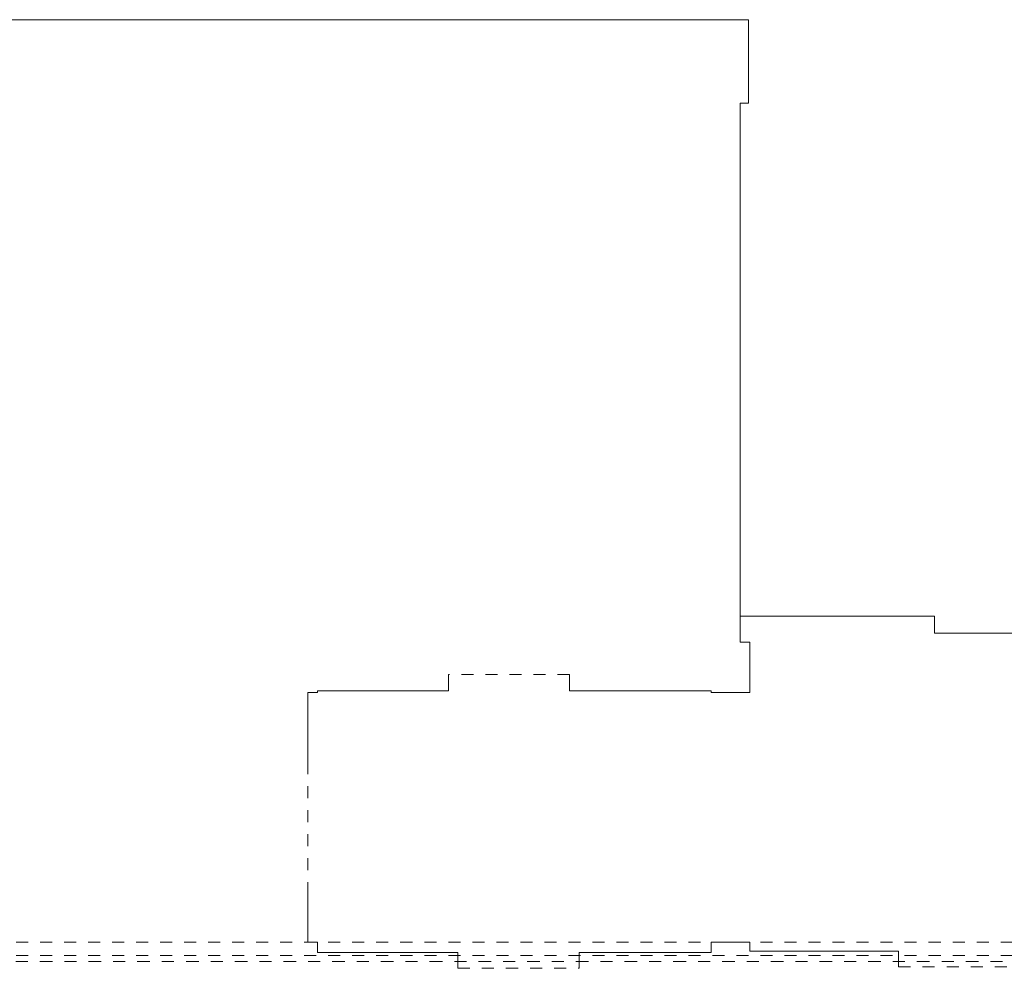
# Model space of a CAD drawing. Header units: metres. Extents: x -3.5 to 65.3, y -10.9 to 16.7.
# Tile 17 of 213: x 5.4 to 13.6, y 5.8 to 13.7. Entities that reach past the tile are written whole.
import ezdxf

# ---------------------------------------------------------------- set-up
doc = ezdxf.new("R2010")
doc.units = ezdxf.units.M
doc.header["$MEASUREMENT"] = 0
for name, pattern in [('Achse', [0.08, 0.04, -0.02, 0, -0.02]), ('Strichlinie doppelt', [0.218722, 0.105833, -0.042333, 0.028222, -0.042333]), ('Strichlinie eng', [0.046, 0.03, -0.016]), ('Untersicht', [0.04, 0.03, -0.01])]:
    doc.linetypes.add(name, pattern=pattern)
for name, color, linetype in [('451 - Universal.Achsen Raster', 7, 'Continuous'), ('603 - Struktur.Bodenplatte_ Decke Roh', 7, 'Continuous'), ('608 - Struktur.Träger', 7, 'Continuous'), ('650 - Abdeckung.Fußboden Aufbau', 7, 'Continuous')]:
    doc.layers.add(name, color=color, linetype=linetype)

msp = doc.modelspace()

# ---------------------------------------------------------------- linework, layer by layer
at = {"layer": '451 - Universal.Achsen Raster', "color": 160, "linetype": 'Strichlinie doppelt', "lineweight": 9, "true_color": 0x3232ff}
msp.add_line((64.935, 5.85), (-3.175, 5.85), dxfattribs=at)
at = {"layer": '603 - Struktur.Bodenplatte_ Decke Roh', "color": 7, "linetype": 'Continuous', "lineweight": 18, "flags": 128}
msp.add_lwpolyline([(47.48, 13.695), (14.78, 13.695), (14.78, 13), (14.84, 13), (14.84, 8.585), (13.03, 8.585), (13.03, 8.725), (11.41, 8.725), (11.41, 13), (11.48, 13), (11.48, 13.695), (-0.015, 13.695), (-0.015, 0.005)], dxfattribs=at)
at = {"layer": '608 - Struktur.Träger', "color": 7, "linetype": 'Untersicht', "lineweight": 13}
msp.add_line((0.38, 6.01), (61.88, 6.01), dxfattribs=at)
at = {"layer": '608 - Struktur.Träger', "color": 7, "linetype": 'Achse', "lineweight": 9}
msp.add_line((0.38, 5.9), (61.88, 5.9), dxfattribs=at)
at = {"layer": '650 - Abdeckung.Fußboden Aufbau', "color": 7, "linetype": 'Continuous', "lineweight": 13, "flags": 128}
for points in [[(16.24, 8.25), (16.24, 8.095), (15.09, 8.095), (15.09, 8.09), (14.77, 8.09), (14.77, 8.51), (14.84, 8.51), (14.84, 8.585), (13.03, 8.585), (13.03, 8.725), (11.41, 8.725), (11.41, 8.51), (11.49, 8.51), (11.49, 8.09), (11.17, 8.09), (11.17, 8.105), (9.99, 8.105), (9.99, 8.24)], [(8.98, 8.24), (8.98, 8.105), (7.89, 8.105), (7.89, 8.09), (7.81, 8.09), (7.81, 7.51)], [(7.81, 6.5), (7.81, 6.01)], [(7.81, 6.01), (7.89, 6.01), (7.89, 5.925), (9.06, 5.925), (9.06, 5.795)], [(10.07, 5.795), (10.07, 5.925), (11.17, 5.925), (11.17, 6.01), (11.49, 6.01), (11.49, 5.935), (12.73, 5.935), (12.73, 5.805)]]:
    msp.add_lwpolyline(points, dxfattribs=at)
at = {"layer": '650 - Abdeckung.Fußboden Aufbau', "color": 7, "linetype": 'Strichlinie eng', "lineweight": 13, "flags": 128}
for points in [[(9.99, 8.24), (8.98, 8.24)], [(7.81, 7.51), (7.81, 6.5)], [(9.06, 5.795), (10.07, 5.795)], [(12.73, 5.805), (13.74, 5.805)]]:
    msp.add_lwpolyline(points, dxfattribs=at)

doc.saveas('drawing.dxf')
